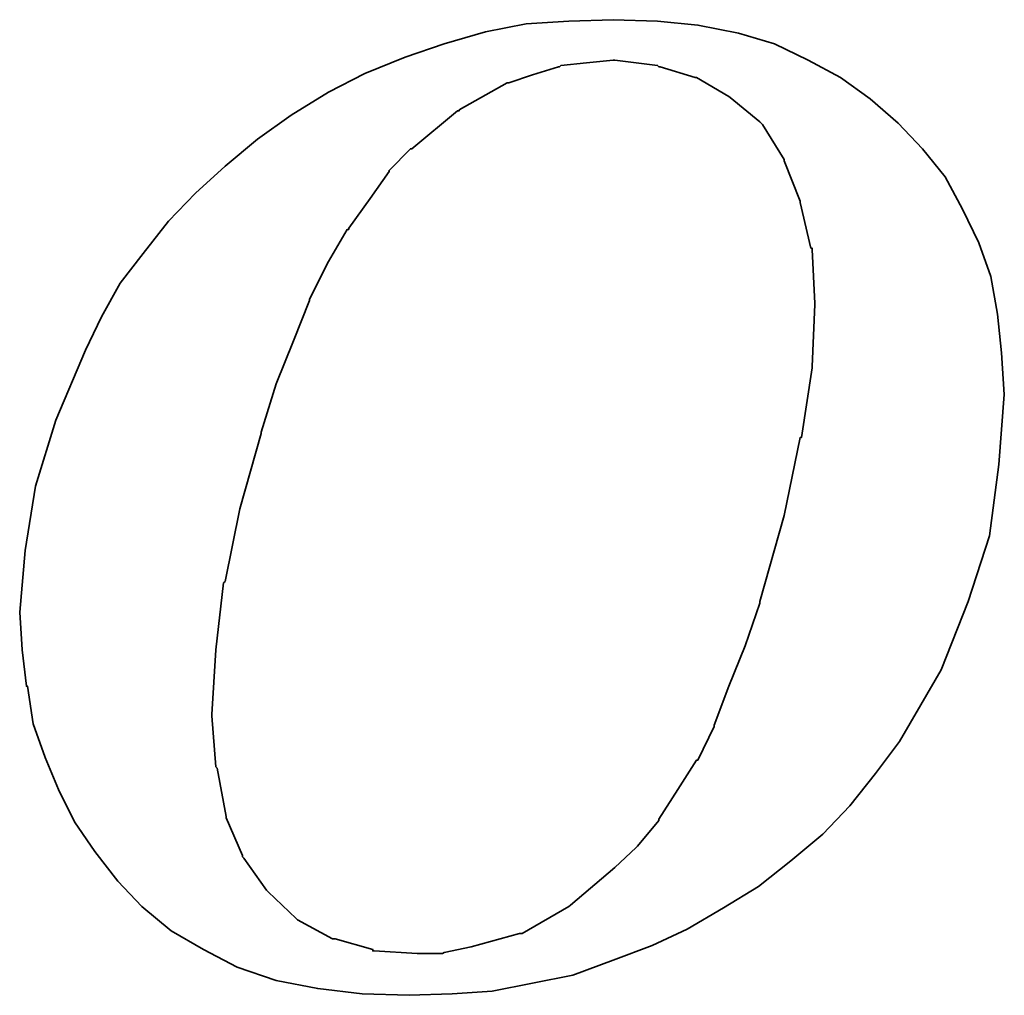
# Model space of a CAD drawing. Header units: inches. Extents: x 12 to 123, y 26 to 90.
# Tile 34 of 47: x 101.66 to 103.56, y 55.86 to 57.74. Entities that reach past the tile are written whole.
import ezdxf

# ---------------------------------------------------------------- set-up
doc = ezdxf.new("R2010")
doc.units = ezdxf.units.IN
doc.header["$LTSCALE"] = 0.1
doc.layers.add('DIM', color=4, linetype='Continuous')
doc.layers.add('layer 1', color=7, linetype='Continuous')

# ---------------------------------------------------------------- blocks, each defined once
blk = doc.blocks.new('TBI MOTION logo(完整正式版)')
at = {"layer": 'layer 1', "color": 22, "lineweight": 35}
for points, knots in [([(-11.34375, -6.98375), (-11.34375, -6.98375), (-10.91375, -7.43875), (-10.91375, -7.43875), (-10.91375, -7.43875), (-10.91375, -7.43875), (-10.38625, -7.87125), (-10.38625, -7.87125), (-10.38625, -7.87125), (-10.38625, -7.87125), (-9.81125, -8.20375), (-9.81125, -8.20375), (-9.81125, -8.20375), (-9.81125, -8.20375), (-9.21125, -8.51875), (-9.21125, -8.51875), (-9.21125, -8.51875), (-9.21125, -8.51875), (-8.51625, -8.75875), (-8.51625, -8.75875), (-8.51625, -8.75875), (-8.51625, -8.75875), (-7.77125, -8.90375), (-7.77125, -8.90375), (-7.77125, -8.90375), (-7.77125, -8.90375), (-6.97875, -8.99875), (-6.97875, -8.99875), (-6.97875, -8.99875), (-6.97875, -8.99875), (-6.14125, -9.02375), (-6.14125, -9.02375), (-6.14125, -9.02375), (-6.14125, -9.02375), (-5.37125, -8.99875), (-5.37125, -8.99875), (-5.37125, -8.99875), (-5.37125, -8.99875), (-4.65375, -8.94875), (-4.65375, -8.94875), (-4.65375, -8.94875), (-4.65375, -8.94875), (-3.93375, -8.80625), (-3.93375, -8.80625), (-3.93375, -8.80625), (-3.93375, -8.80625), (-3.21375, -8.66375), (-3.21375, -8.66375), (-3.21375, -8.66375), (-3.21375, -8.66375), (-2.49375, -8.39875), (-2.49375, -8.39875), (-2.49375, -8.39875), (-2.49375, -8.39875), (-1.79875, -8.13375), (-1.79875, -8.13375), (-1.79875, -8.13375), (-1.79875, -8.13375), (-1.17375, -7.84375), (-1.17375, -7.84375), (-1.17375, -7.84375), (-1.17375, -7.84375), (-0.52375, -7.46375), (-0.52375, -7.46375), (-0.52375, -7.46375), (-0.52375, -7.46375), (0.10124, -7.07875), (0.10124, -7.07875), (0.10124, -7.07875), (0.10124, -7.07875), (0.67625, -6.62375), (0.67625, -6.62375), (0.67625, -6.62375), (0.67625, -6.62375), (1.24874, -6.14375), (1.24874, -6.14375), (1.24874, -6.14375), (1.24874, -6.14375), (1.72874, -5.64125), (1.72874, -5.64125), (1.72874, -5.64125), (1.72874, -5.64125), (2.18624, -5.06375), (2.18624, -5.06375), (2.18624, -5.06375), (2.18624, -5.06375), (2.61625, -4.48874), (2.61625, -4.48874), (2.61625, -4.48874), (2.61625, -4.48874), (3.00125, -3.83874), (3.00125, -3.83874), (3.00125, -3.83874), (3.00125, -3.83874), (3.36124, -3.21374), (3.36124, -3.21374), (3.36124, -3.21374), (3.36124, -3.21374), (3.84374, -1.99125), (3.84374, -1.99125), (3.84374, -1.99125), (3.84374, -1.99125), (4.22625, -0.81875), (4.22625, -0.81875), (4.22625, -0.81875), (4.22625, -0.81875), (4.39125, 0.45624), (4.39125, 0.45624), (4.39125, 0.45624), (4.39125, 0.45624), (4.48874, 1.70124), (4.48874, 1.70124), (4.48874, 1.70124), (4.48874, 1.70124), (4.43874, 2.44625), (4.43874, 2.44625), (4.43874, 2.44625), (4.43874, 2.44625), (4.36874, 3.14125), (4.36874, 3.14125), (4.36874, 3.14125), (4.36874, 3.14125), (4.25125, 3.81125), (4.25125, 3.81125), (4.25125, 3.81125), (4.25125, 3.81125), (4.03124, 4.41125), (4.03124, 4.41125), (4.03124, 4.41125), (4.03124, 4.41125), (3.74374, 5.01125), (3.74374, 5.01125), (3.74374, 5.01125), (3.74374, 5.01125), (3.43124, 5.58875), (3.43124, 5.58875), (3.43124, 5.58875), (3.43124, 5.58875), (3.02625, 6.09125), (3.02625, 6.09125), (3.02625, 6.09125), (3.02625, 6.09125), (2.59374, 6.54875), (2.59374, 6.54875), (2.59374, 6.54875), (2.59374, 6.54875), (2.09124, 6.98125), (2.09124, 6.98125), (2.09124, 6.98125), (2.09124, 6.98125), (1.56124, 7.36625), (1.56124, 7.36625), (1.56124, 7.36625), (1.56124, 7.36625), (0.98624, 7.67625), (0.98624, 7.67625), (0.98624, 7.67625), (0.98624, 7.67625), (0.38624, 7.96375), (0.38624, 7.96375), (0.38624, 7.96375), (0.38624, 7.96375), (-0.25875, 8.15625), (-0.25875, 8.15625), (-0.25875, 8.15625), (-0.25875, 8.15625), (-0.98125, 8.30125), (-0.98125, 8.30125), (-0.98125, 8.30125), (-0.98125, 8.30125), (-1.70124, 8.37125), (-1.70124, 8.37125), (-1.70124, 8.37125), (-1.70124, 8.37125), (-2.49375, 8.39624), (-2.49375, 8.39624), (-2.49375, 8.39624), (-2.49375, 8.39624), (-3.28625, 8.37125), (-3.28625, 8.37125), (-3.28625, 8.37125), (-3.28625, 8.37125), (-4.05125, 8.32125), (-4.05125, 8.32125), (-4.05125, 8.32125), (-4.05125, 8.32125), (-4.77375, 8.18125), (-4.77375, 8.18125), (-4.77375, 8.18125), (-4.77375, 8.18125), (-5.51625, 7.96375), (-5.51625, 7.96375), (-5.51625, 7.96375), (-5.51625, 7.96375), (-6.21125, 7.72625), (-6.21125, 7.72625), (-6.21125, 7.72625), (-6.21125, 7.72625), (-6.92875, 7.43625), (-6.92875, 7.43625), (-6.92875, 7.43625), (-6.92875, 7.43625), (-7.57875, 7.10125), (-7.57875, 7.10125), (-7.57875, 7.10125), (-7.57875, 7.10125), (-8.24875, 6.69125), (-8.24875, 6.69125), (-8.24875, 6.69125), (-8.24875, 6.69125), (-8.84875, 6.26125), (-8.84875, 6.26125), (-8.84875, 6.26125), (-8.84875, 6.26125), (-9.42625, 5.78125), (-9.42625, 5.78125), (-9.42625, 5.78125), (-9.42625, 5.78125), (-9.95375, 5.30125), (-9.95375, 5.30125), (-9.95375, 5.30125), (-9.95375, 5.30125), (-10.43375, 4.79624), (-10.43375, 4.79624), (-10.43375, 4.79624), (-10.43375, 4.79624), (-10.88875, 4.22125), (-10.88875, 4.22125), (-10.88875, 4.22125), (-10.88875, 4.22125), (-11.29875, 3.69375), (-11.29875, 3.69375), (-11.29875, 3.69375), (-11.29875, 3.69375), (-11.63375, 3.09125), (-11.63375, 3.09125), (-11.63375, 3.09125), (-11.63375, 3.09125), (-11.91875, 2.49625), (-11.91875, 2.49625), (-11.91875, 2.49625), (-11.91875, 2.49625), (-12.44875, 1.24625), (-12.44875, 1.24625), (-12.44875, 1.24625), (-12.44875, 1.24625), (-12.80875, 0.06874), (-12.80875, 0.06874), (-12.80875, 0.06874), (-12.80875, 0.06874), (-12.99875, -1.07875), (-12.99875, -1.07875), (-12.99875, -1.07875), (-12.99875, -1.07875), (-13.09375, -2.18375), (-13.09375, -2.18375), (-13.09375, -2.18375), (-13.09375, -2.18375), (-13.04875, -2.85375), (-13.04875, -2.85375), (-13.04875, -2.85375), (-13.04875, -2.85375), (-12.97375, -3.50375), (-12.97375, -3.50375), (-12.97375, -3.50375), (-12.97375, -3.50375), (-12.95375, -3.50375), (-12.95375, -3.50375), (-12.95375, -3.50375), (-12.95375, -3.50375), (-12.85375, -4.17375), (-12.85375, -4.17375), (-12.85375, -4.17375), (-12.85375, -4.17375), (-12.63875, -4.77624), (-12.63875, -4.77624), (-12.63875, -4.77624), (-12.63875, -4.77624), (-12.39875, -5.35125), (-12.39875, -5.35125), (-12.39875, -5.35125), (-12.39875, -5.35125), (-12.11375, -5.92875), (-12.11375, -5.92875), (-12.11375, -5.92875), (-12.11375, -5.92875), (-11.75375, -6.45375), (-11.75375, -6.45375), (-11.75375, -6.45375), (-11.75375, -6.45375), (-11.34375, -6.98375), (-11.34375, -6.98375)], [0, 0, 0, 0, 0.01369863, 0.01369863, 0.01369863, 0.01369863, 0.02739726, 0.02739726, 0.02739726, 0.02739726, 0.04109589, 0.04109589, 0.04109589, 0.04109589, 0.05479452, 0.05479452, 0.05479452, 0.05479452, 0.06849315, 0.06849315, 0.06849315, 0.06849315, 0.08219178, 0.08219178, 0.08219178, 0.08219178, 0.09589041, 0.09589041, 0.09589041, 0.09589041, 0.10958904, 0.10958904, 0.10958904, 0.10958904, 0.12328767, 0.12328767, 0.12328767, 0.12328767, 0.1369863, 0.1369863, 0.1369863, 0.1369863, 0.15068493, 0.15068493, 0.15068493, 0.15068493, 0.16438356, 0.16438356, 0.16438356, 0.16438356, 0.17808219, 0.17808219, 0.17808219, 0.17808219, 0.19178082, 0.19178082, 0.19178082, 0.19178082, 0.20547945, 0.20547945, 0.20547945, 0.20547945, 0.21917808, 0.21917808, 0.21917808, 0.21917808, 0.23287671, 0.23287671, 0.23287671, 0.23287671, 0.24657534, 0.24657534, 0.24657534, 0.24657534, 0.26027397, 0.26027397, 0.26027397, 0.26027397, 0.2739726, 0.2739726, 0.2739726, 0.2739726, 0.28767123, 0.28767123, 0.28767123, 0.28767123, 0.30136986, 0.30136986, 0.30136986, 0.30136986, 0.31506849, 0.31506849, 0.31506849, 0.31506849, 0.32876712, 0.32876712, 0.32876712, 0.32876712, 0.34246575, 0.34246575, 0.34246575, 0.34246575, 0.35616438, 0.35616438, 0.35616438, 0.35616438, 0.36986301, 0.36986301, 0.36986301, 0.36986301, 0.38356164, 0.38356164, 0.38356164, 0.38356164, 0.39726027, 0.39726027, 0.39726027, 0.39726027, 0.4109589, 0.4109589, 0.4109589, 0.4109589, 0.42465753, 0.42465753, 0.42465753, 0.42465753, 0.43835616, 0.43835616, 0.43835616, 0.43835616, 0.45205479, 0.45205479, 0.45205479, 0.45205479, 0.46575342, 0.46575342, 0.46575342, 0.46575342, 0.47945205, 0.47945205, 0.47945205, 0.47945205, 0.49315068, 0.49315068, 0.49315068, 0.49315068, 0.50684932, 0.50684932, 0.50684932, 0.50684932, 0.52054795, 0.52054795, 0.52054795, 0.52054795, 0.53424658, 0.53424658, 0.53424658, 0.53424658, 0.54794521, 0.54794521, 0.54794521, 0.54794521, 0.56164384, 0.56164384, 0.56164384, 0.56164384, 0.57534247, 0.57534247, 0.57534247, 0.57534247, 0.5890411, 0.5890411, 0.5890411, 0.5890411, 0.60273973, 0.60273973, 0.60273973, 0.60273973, 0.61643836, 0.61643836, 0.61643836, 0.61643836, 0.63013699, 0.63013699, 0.63013699, 0.63013699, 0.64383562, 0.64383562, 0.64383562, 0.64383562, 0.65753425, 0.65753425, 0.65753425, 0.65753425, 0.67123288, 0.67123288, 0.67123288, 0.67123288, 0.68493151, 0.68493151, 0.68493151, 0.68493151, 0.69863014, 0.69863014, 0.69863014, 0.69863014, 0.71232877, 0.71232877, 0.71232877, 0.71232877, 0.7260274, 0.7260274, 0.7260274, 0.7260274, 0.73972603, 0.73972603, 0.73972603, 0.73972603, 0.75342466, 0.75342466, 0.75342466, 0.75342466, 0.76712329, 0.76712329, 0.76712329, 0.76712329, 0.78082192, 0.78082192, 0.78082192, 0.78082192, 0.79452055, 0.79452055, 0.79452055, 0.79452055, 0.80821918, 0.80821918, 0.80821918, 0.80821918, 0.82191781, 0.82191781, 0.82191781, 0.82191781, 0.83561644, 0.83561644, 0.83561644, 0.83561644, 0.84931507, 0.84931507, 0.84931507, 0.84931507, 0.8630137, 0.8630137, 0.8630137, 0.8630137, 0.87671233, 0.87671233, 0.87671233, 0.87671233, 0.89041096, 0.89041096, 0.89041096, 0.89041096, 0.90410959, 0.90410959, 0.90410959, 0.90410959, 0.91780822, 0.91780822, 0.91780822, 0.91780822, 0.93150685, 0.93150685, 0.93150685, 0.93150685, 0.94520548, 0.94520548, 0.94520548, 0.94520548, 0.95890411, 0.95890411, 0.95890411, 0.95890411, 0.97260274, 0.97260274, 0.97260274, 0.97260274, 0.98630137, 0.98630137, 0.98630137, 0.98630137, 1, 1, 1, 1]), ([(-8.77875, 1.03124), (-8.77875, 1.03124), (-8.51625, 1.89625), (-8.51625, 1.89625), (-8.51625, 1.89625), (-8.51625, 1.89625), (-8.20375, 2.66375), (-8.20375, 2.66375), (-8.20375, 2.66375), (-8.20375, 2.66375), (-7.91625, 3.38125), (-7.91625, 3.38125), (-7.91625, 3.38125), (-7.91625, 3.38125), (-7.91625, 3.40624), (-7.91625, 3.40624), (-7.91625, 3.40624), (-7.91625, 3.40624), (-7.57875, 4.07624), (-7.57875, 4.07624), (-7.57875, 4.07624), (-7.57875, 4.07624), (-7.24375, 4.65125), (-7.24375, 4.65125), (-7.24375, 4.65125), (-7.24375, 4.65125), (-7.21875, 4.65125), (-7.21875, 4.65125), (-7.21875, 4.65125), (-7.21875, 4.65125), (-7.21875, 4.67624), (-7.21875, 4.67624), (-7.21875, 4.67624), (-7.21875, 4.67624), (-6.83625, 5.20375), (-6.83625, 5.20375), (-6.83625, 5.20375), (-6.83625, 5.20375), (-6.49875, 5.68625), (-6.49875, 5.68625), (-6.49875, 5.68625), (-6.49875, 5.68625), (-6.49875, 5.70625), (-6.49875, 5.70625), (-6.49875, 5.70625), (-6.49875, 5.70625), (-6.11625, 6.09125), (-6.11625, 6.09125), (-6.11625, 6.09125), (-6.11625, 6.09125), (-6.09125, 6.09125), (-6.09125, 6.09125), (-6.09125, 6.09125), (-6.09125, 6.09125), (-5.27375, 6.76625), (-5.27375, 6.76625), (-5.27375, 6.76625), (-5.27375, 6.76625), (-5.24875, 6.76625), (-5.24875, 6.76625), (-5.24875, 6.76625), (-5.24875, 6.76625), (-5.24875, 6.78625), (-5.24875, 6.78625), (-5.24875, 6.78625), (-5.24875, 6.78625), (-4.38875, 7.26624), (-4.38875, 7.26624), (-4.38875, 7.26624), (-4.38875, 7.26624), (-4.36125, 7.26624), (-4.36125, 7.26624), (-4.36125, 7.26624), (-4.36125, 7.26624), (-3.93375, 7.41125), (-3.93375, 7.41125), (-3.93375, 7.41125), (-3.93375, 7.41125), (-3.47375, 7.55625), (-3.47375, 7.55625), (-3.47375, 7.55625), (-3.47375, 7.55625), (-3.45375, 7.55625), (-3.45375, 7.55625), (-3.45375, 7.55625), (-3.45375, 7.55625), (-3.42875, 7.58124), (-3.42875, 7.58124), (-3.42875, 7.58124), (-3.42875, 7.58124), (-2.97375, 7.62625), (-2.97375, 7.62625), (-2.97375, 7.62625), (-2.97375, 7.62625), (-2.49375, 7.67625), (-2.49375, 7.67625), (-2.49375, 7.67625), (-2.49375, 7.67625), (-2.46875, 7.67625), (-2.46875, 7.67625), (-2.46875, 7.67625), (-2.46875, 7.67625), (-1.70124, 7.58124), (-1.70124, 7.58124), (-1.70124, 7.58124), (-1.70124, 7.58124), (-1.67875, 7.55625), (-1.67875, 7.55625), (-1.67875, 7.55625), (-1.67875, 7.55625), (-1.65375, 7.55625), (-1.65375, 7.55625), (-1.65375, 7.55625), (-1.65375, 7.55625), (-1.03125, 7.36625), (-1.03125, 7.36625), (-1.03125, 7.36625), (-1.03125, 7.36625), (-1.00625, 7.36625), (-1.00625, 7.36625), (-1.00625, 7.36625), (-1.00625, 7.36625), (-0.43124, 7.02624), (-0.43124, 7.02624), (-0.43124, 7.02624), (-0.43124, 7.02624), (-0.40625, 7.00624), (-0.40625, 7.00624), (-0.40625, 7.00624), (-0.40625, 7.00624), (0.12124, 6.57124), (0.12124, 6.57124), (0.12124, 6.57124), (0.12124, 6.57124), (0.14624, 6.54875), (0.14624, 6.54875), (0.14624, 6.54875), (0.14624, 6.54875), (0.17124, 6.52375), (0.17124, 6.52375), (0.17124, 6.52375), (0.17124, 6.52375), (0.55625, 5.89875), (0.55625, 5.89875), (0.55625, 5.89875), (0.55625, 5.89875), (0.55625, 5.87625), (0.55625, 5.87625), (0.55625, 5.87625), (0.55625, 5.87625), (0.84124, 5.15625), (0.84124, 5.15625), (0.84124, 5.15625), (0.84124, 5.15625), (0.84124, 5.13125), (0.84124, 5.13125), (0.84124, 5.13125), (0.84124, 5.13125), (1.03624, 4.31875), (1.03624, 4.31875), (1.03624, 4.31875), (1.03624, 4.31875), (1.05624, 4.31875), (1.05624, 4.31875), (1.05624, 4.31875), (1.05624, 4.31875), (1.05624, 4.29125), (1.05624, 4.29125), (1.05624, 4.29125), (1.05624, 4.29125), (1.10625, 3.33125), (1.10625, 3.33125), (1.10625, 3.33125), (1.10625, 3.33125), (1.10625, 3.30875), (1.10625, 3.30875), (1.10625, 3.30875), (1.10625, 3.30875), (1.05624, 2.20624), (1.05624, 2.20624), (1.05624, 2.20624), (1.05624, 2.20624), (1.05624, 2.18124), (1.05624, 2.18124), (1.05624, 2.18124), (1.05624, 2.18124), (0.86624, 0.93624), (0.86624, 0.93624), (0.86624, 0.93624), (0.86624, 0.93624), (0.84124, 0.93624), (0.84124, 0.93624), (0.84124, 0.93624), (0.84124, 0.93624), (0.55625, -0.45874), (0.55625, -0.45874), (0.55625, -0.45874), (0.55625, -0.45874), (0.12124, -1.99125), (0.12124, -1.99125), (0.12124, -1.99125), (0.12124, -1.99125), (0.12124, -2.01874), (0.12124, -2.01874), (0.12124, -2.01874), (0.12124, -2.01874), (-0.13874, -2.78375), (-0.13874, -2.78375), (-0.13874, -2.78375), (-0.13874, -2.78375), (-0.43124, -3.50375), (-0.43124, -3.50375), (-0.43124, -3.50375), (-0.43124, -3.50375), (-0.69375, -4.19875), (-0.69375, -4.19875), (-0.69375, -4.19875), (-0.69375, -4.19875), (-0.69375, -4.22375), (-0.69375, -4.22375), (-0.69375, -4.22375), (-0.69375, -4.22375), (-0.98125, -4.82374), (-0.98125, -4.82374), (-0.98125, -4.82374), (-0.98125, -4.82374), (-1.00625, -4.82374), (-1.00625, -4.82374), (-1.00625, -4.82374), (-1.00625, -4.82374), (-1.33875, -5.35125), (-1.33875, -5.35125), (-1.33875, -5.35125), (-1.33875, -5.35125), (-1.67875, -5.87875), (-1.67875, -5.87875), (-1.67875, -5.87875), (-1.67875, -5.87875), (-1.67875, -5.90375), (-1.67875, -5.90375), (-1.67875, -5.90375), (-1.67875, -5.90375), (-2.05875, -6.35875), (-2.05875, -6.35875), (-2.05875, -6.35875), (-2.05875, -6.35875), (-2.08375, -6.38375), (-2.08375, -6.38375), (-2.08375, -6.38375), (-2.08375, -6.38375), (-2.46875, -6.74375), (-2.46875, -6.74375), (-2.46875, -6.74375), (-2.46875, -6.74375), (-3.25875, -7.41625), (-3.25875, -7.41625), (-3.25875, -7.41625), (-3.25875, -7.41625), (-3.28625, -7.43875), (-3.28625, -7.43875), (-3.28625, -7.43875), (-3.28625, -7.43875), (-4.12375, -7.91875), (-4.12375, -7.91875), (-4.12375, -7.91875), (-4.12375, -7.91875), (-4.14875, -7.91875), (-4.14875, -7.91875), (-4.14875, -7.91875), (-4.14875, -7.91875), (-4.17125, -7.91875), (-4.17125, -7.91875), (-4.17125, -7.91875), (-4.17125, -7.91875), (-5.03375, -8.15875), (-5.03375, -8.15875), (-5.03375, -8.15875), (-5.03375, -8.15875), (-5.51625, -8.25625), (-5.51625, -8.25625), (-5.51625, -8.25625), (-5.51625, -8.25625), (-5.54125, -8.27875), (-5.54125, -8.27875), (-5.54125, -8.27875), (-5.54125, -8.27875), (-5.56375, -8.27875), (-5.56375, -8.27875), (-5.56375, -8.27875), (-5.56375, -8.27875), (-5.99625, -8.27875), (-5.99625, -8.27875), (-5.99625, -8.27875), (-5.99625, -8.27875), (-6.76375, -8.23125), (-6.76375, -8.23125), (-6.76375, -8.23125), (-6.76375, -8.23125), (-6.78875, -8.23125), (-6.78875, -8.23125), (-6.78875, -8.23125), (-6.78875, -8.23125), (-6.78875, -8.20375), (-6.78875, -8.20375), (-6.78875, -8.20375), (-6.78875, -8.20375), (-7.45875, -8.01375), (-7.45875, -8.01375), (-7.45875, -8.01375), (-7.45875, -8.01375), (-7.48375, -8.01375), (-7.48375, -8.01375), (-7.48375, -8.01375), (-7.48375, -8.01375), (-7.50875, -8.01375), (-7.50875, -8.01375), (-7.50875, -8.01375), (-7.50875, -8.01375), (-8.13125, -7.67875), (-8.13125, -7.67875), (-8.13125, -7.67875), (-8.13125, -7.67875), (-8.15625, -7.65375), (-8.15625, -7.65375), (-8.15625, -7.65375), (-8.15625, -7.65375), (-8.65875, -7.17375), (-8.65875, -7.17375), (-8.65875, -7.17375), (-8.65875, -7.17375), (-8.68375, -7.14875), (-8.68375, -7.14875), (-8.68375, -7.14875), (-8.68375, -7.14875), (-9.08875, -6.57375), (-9.08875, -6.57375), (-9.08875, -6.57375), (-9.08875, -6.57375), (-9.11375, -6.54875), (-9.11375, -6.54875), (-9.11375, -6.54875), (-9.11375, -6.54875), (-9.11375, -6.52875), (-9.11375, -6.52875), (-9.11375, -6.52875), (-9.11375, -6.52875), (-9.40375, -5.85375), (-9.40375, -5.85375), (-9.40375, -5.85375), (-9.40375, -5.85375), (-9.40375, -5.82875), (-9.40375, -5.82875), (-9.40375, -5.82875), (-9.40375, -5.82875), (-9.56875, -4.96875), (-9.56875, -4.96875), (-9.56875, -4.96875), (-9.56875, -4.96875), (-9.59375, -4.94375), (-9.59375, -4.94375), (-9.59375, -4.94375), (-9.59375, -4.94375), (-9.66375, -4.03375), (-9.66375, -4.03375), (-9.66375, -4.03375), (-9.66375, -4.03375), (-9.66375, -4.00875), (-9.66375, -4.00875), (-9.66375, -4.00875), (-9.66375, -4.00875), (-9.59375, -2.85375), (-9.59375, -2.85375), (-9.59375, -2.85375), (-9.59375, -2.85375), (-9.45125, -1.65875), (-9.45125, -1.65875), (-9.45125, -1.65875), (-9.45125, -1.65875), (-9.42625, -1.63375), (-9.42625, -1.63375), (-9.42625, -1.63375), (-9.42625, -1.63375), (-9.16125, -0.33875), (-9.16125, -0.33875), (-9.16125, -0.33875), (-9.16125, -0.33875), (-8.77875, 1.00624), (-8.77875, 1.00624), (-8.77875, 1.00624), (-8.77875, 1.00624), (-8.77875, 1.03124), (-8.77875, 1.03124)], [0, 0, 0, 0, 0.01020408, 0.01020408, 0.01020408, 0.01020408, 0.02040816, 0.02040816, 0.02040816, 0.02040816, 0.03061224, 0.03061224, 0.03061224, 0.03061224, 0.04081633, 0.04081633, 0.04081633, 0.04081633, 0.05102041, 0.05102041, 0.05102041, 0.05102041, 0.06122449, 0.06122449, 0.06122449, 0.06122449, 0.07142857, 0.07142857, 0.07142857, 0.07142857, 0.08163265, 0.08163265, 0.08163265, 0.08163265, 0.09183673, 0.09183673, 0.09183673, 0.09183673, 0.10204082, 0.10204082, 0.10204082, 0.10204082, 0.1122449, 0.1122449, 0.1122449, 0.1122449, 0.12244898, 0.12244898, 0.12244898, 0.12244898, 0.13265306, 0.13265306, 0.13265306, 0.13265306, 0.14285714, 0.14285714, 0.14285714, 0.14285714, 0.15306122, 0.15306122, 0.15306122, 0.15306122, 0.16326531, 0.16326531, 0.16326531, 0.16326531, 0.17346939, 0.17346939, 0.17346939, 0.17346939, 0.18367347, 0.18367347, 0.18367347, 0.18367347, 0.19387755, 0.19387755, 0.19387755, 0.19387755, 0.20408163, 0.20408163, 0.20408163, 0.20408163, 0.21428571, 0.21428571, 0.21428571, 0.21428571, 0.2244898, 0.2244898, 0.2244898, 0.2244898, 0.23469388, 0.23469388, 0.23469388, 0.23469388, 0.24489796, 0.24489796, 0.24489796, 0.24489796, 0.25510204, 0.25510204, 0.25510204, 0.25510204, 0.26530612, 0.26530612, 0.26530612, 0.26530612, 0.2755102, 0.2755102, 0.2755102, 0.2755102, 0.28571429, 0.28571429, 0.28571429, 0.28571429, 0.29591837, 0.29591837, 0.29591837, 0.29591837, 0.30612245, 0.30612245, 0.30612245, 0.30612245, 0.31632653, 0.31632653, 0.31632653, 0.31632653, 0.32653061, 0.32653061, 0.32653061, 0.32653061, 0.33673469, 0.33673469, 0.33673469, 0.33673469, 0.34693878, 0.34693878, 0.34693878, 0.34693878, 0.35714286, 0.35714286, 0.35714286, 0.35714286, 0.36734694, 0.36734694, 0.36734694, 0.36734694, 0.37755102, 0.37755102, 0.37755102, 0.37755102, 0.3877551, 0.3877551, 0.3877551, 0.3877551, 0.39795918, 0.39795918, 0.39795918, 0.39795918, 0.40816327, 0.40816327, 0.40816327, 0.40816327, 0.41836735, 0.41836735, 0.41836735, 0.41836735, 0.42857143, 0.42857143, 0.42857143, 0.42857143, 0.43877551, 0.43877551, 0.43877551, 0.43877551, 0.44897959, 0.44897959, 0.44897959, 0.44897959, 0.45918367, 0.45918367, 0.45918367, 0.45918367, 0.46938776, 0.46938776, 0.46938776, 0.46938776, 0.47959184, 0.47959184, 0.47959184, 0.47959184, 0.48979592, 0.48979592, 0.48979592, 0.48979592, 0.5, 0.5, 0.5, 0.5, 0.51020408, 0.51020408, 0.51020408, 0.51020408, 0.52040816, 0.52040816, 0.52040816, 0.52040816, 0.53061224, 0.53061224, 0.53061224, 0.53061224, 0.54081633, 0.54081633, 0.54081633, 0.54081633, 0.55102041, 0.55102041, 0.55102041, 0.55102041, 0.56122449, 0.56122449, 0.56122449, 0.56122449, 0.57142857, 0.57142857, 0.57142857, 0.57142857, 0.58163265, 0.58163265, 0.58163265, 0.58163265, 0.59183673, 0.59183673, 0.59183673, 0.59183673, 0.60204082, 0.60204082, 0.60204082, 0.60204082, 0.6122449, 0.6122449, 0.6122449, 0.6122449, 0.62244898, 0.62244898, 0.62244898, 0.62244898, 0.63265306, 0.63265306, 0.63265306, 0.63265306, 0.64285714, 0.64285714, 0.64285714, 0.64285714, 0.65306122, 0.65306122, 0.65306122, 0.65306122, 0.66326531, 0.66326531, 0.66326531, 0.66326531, 0.67346939, 0.67346939, 0.67346939, 0.67346939, 0.68367347, 0.68367347, 0.68367347, 0.68367347, 0.69387755, 0.69387755, 0.69387755, 0.69387755, 0.70408163, 0.70408163, 0.70408163, 0.70408163, 0.71428571, 0.71428571, 0.71428571, 0.71428571, 0.7244898, 0.7244898, 0.7244898, 0.7244898, 0.73469388, 0.73469388, 0.73469388, 0.73469388, 0.74489796, 0.74489796, 0.74489796, 0.74489796, 0.75510204, 0.75510204, 0.75510204, 0.75510204, 0.76530612, 0.76530612, 0.76530612, 0.76530612, 0.7755102, 0.7755102, 0.7755102, 0.7755102, 0.78571429, 0.78571429, 0.78571429, 0.78571429, 0.79591837, 0.79591837, 0.79591837, 0.79591837, 0.80612245, 0.80612245, 0.80612245, 0.80612245, 0.81632653, 0.81632653, 0.81632653, 0.81632653, 0.82653061, 0.82653061, 0.82653061, 0.82653061, 0.83673469, 0.83673469, 0.83673469, 0.83673469, 0.84693878, 0.84693878, 0.84693878, 0.84693878, 0.85714286, 0.85714286, 0.85714286, 0.85714286, 0.86734694, 0.86734694, 0.86734694, 0.86734694, 0.87755102, 0.87755102, 0.87755102, 0.87755102, 0.8877551, 0.8877551, 0.8877551, 0.8877551, 0.89795918, 0.89795918, 0.89795918, 0.89795918, 0.90816327, 0.90816327, 0.90816327, 0.90816327, 0.91836735, 0.91836735, 0.91836735, 0.91836735, 0.92857143, 0.92857143, 0.92857143, 0.92857143, 0.93877551, 0.93877551, 0.93877551, 0.93877551, 0.94897959, 0.94897959, 0.94897959, 0.94897959, 0.95918367, 0.95918367, 0.95918367, 0.95918367, 0.96938776, 0.96938776, 0.96938776, 0.96938776, 0.97959184, 0.97959184, 0.97959184, 0.97959184, 0.98979592, 0.98979592, 0.98979592, 0.98979592, 1, 1, 1, 1])]:
    blk.add_open_spline(points, degree=3, knots=knots, dxfattribs=at)

msp = doc.modelspace()

# ---------------------------------------------------------------- block references
at = {"layer": 'DIM', "xscale": 0.1080000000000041, "yscale": 0.1080000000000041, "zscale": 0.108}
msp.add_blockref('TBI MOTION logo(完整正式版)', (103.0709, 56.8358), dxfattribs=at)

doc.saveas('drawing.dxf')
